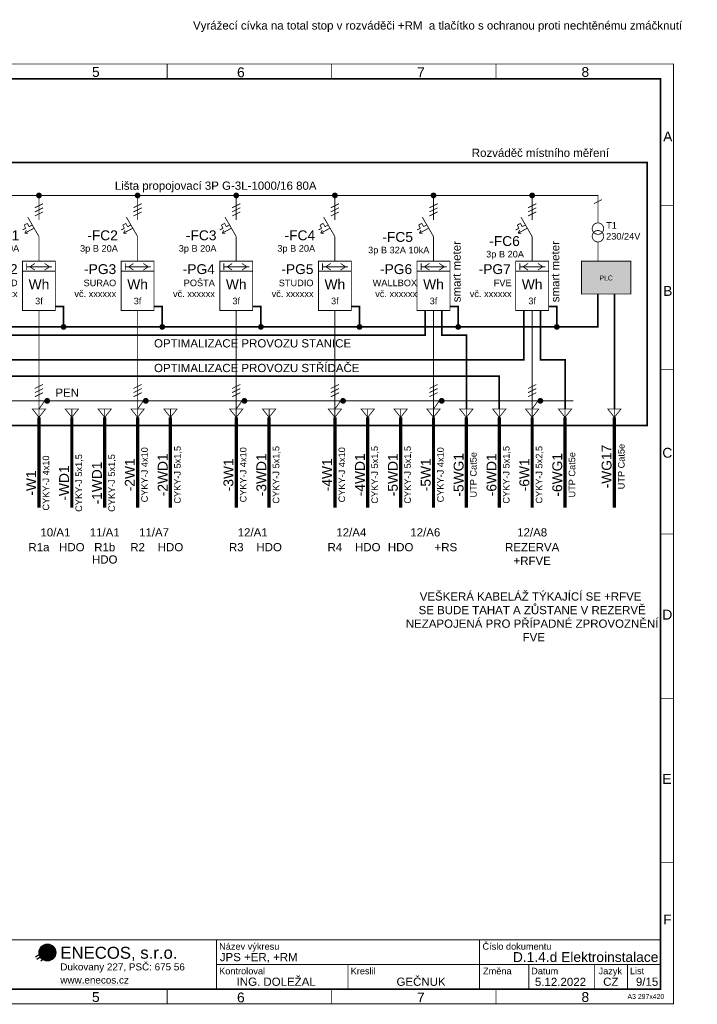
# Model space of a CAD drawing. Extents: x -12025 to 40523, y -31431 to 1348.
# Tile 3 of 3: x 19915 to 40523, y -28613 to 1348. Entities that reach past the tile are written whole.
import ezdxf
from ezdxf.enums import TextEntityAlignment as Align

# ---------------------------------------------------------------- set-up
doc = ezdxf.new("R2010")
doc.units = 0
doc.header["$MEASUREMENT"] = 0
doc.linetypes.add('LINE', pattern=[1.25, 0.5, -0.75])
doc.linetypes.add('PE', pattern=[4.625, 3, -0.75, 0.125, -0.75])
for name, color, linetype in [('0 (Pozadí)', 254, 'Continuous'), ('Ramecek', 7, 'Continuous'), ('Zakladni', 7, 'Continuous')]:
    doc.layers.add(name, color=color, linetype=linetype)
doc.styles.add('Arial', font='txt')
doc.styles.add('Arial_B', font='txt')
doc.styles.add('Arial_I', font='txt')

# ---------------------------------------------------------------- blocks, each defined once
blk = doc.blocks.new('(1)')
at = {"color": 7, "linetype": 'Continuous'}
for p, q in [((0, -413), (267, -235)), ((38, -490), (394, -235)), ((153, -541), (420, -324))]:
    blk.add_line(p, q, dxfattribs=at)
at = {"color": 2, "linetype": 'Continuous', "const_width": 254}
for points in [[(356, -159, 0.414214), (229, -286)], [(229, -286, 0.414214), (356, -413)], [(483, -286, 0.414214), (356, -159)], [(356, -413, 0.414214), (483, -286)]]:
    blk.add_lwpolyline(points, format="xyb", dxfattribs=at)
at = {"color": 7, "linetype": 'Continuous'}
blk.add_circle((356, -286), 254, dxfattribs=at)
blk.add_solid([(750, -1262), (2803, -1262), (750, -1287), (2803, -1287)], dxfattribs=at)
at = {"color": 7, "linetype": 'Continuous', "style": 'Arial'}
for s, height, p in [('ENECOS, s.r.o.', 364.3, (750, -476)), ('Dukovany 227, PSČ: 675 56', 214.8, (750, -831)), ('www.enecos.cz', 214.8, (750, -1231))]:
    blk.add_text(s, height=height, dxfattribs=at).set_placement(p)
blk = doc.blocks.new('elektroměr odběru i dodávka (1)')
at = {"color": 7, "linetype": 'Continuous', "const_width": 25}
for points in [[(-500, 750), (500, 750), (500, 445), (-500, 445)], [(-500, 445), (500, 445), (500, -750), (-500, -750)]]:
    blk.add_lwpolyline(points, close=True, dxfattribs=at)
for points in [[(-375, 680), (-375, 480)], [(-125, 680), (-275, 580)], [(175, 680), (325, 580)], [(-375, 580), (400, 580)], [(-275, 580), (-125, 480)], [(325, 580), (175, 480)]]:
    blk.add_lwpolyline(points, dxfattribs=at)
at = {"color": 7, "linetype": 'Continuous', "style": 'Arial'}
for s, height, p in [('-PG2', 300, (-650, 358)), ('ÚŘAD', 200, (-650, -11)), ('vč. xxxxxx', 200, (-650, -343))]:
    blk.add_text(s, height=height, dxfattribs=at).set_placement(p, align=Align.RIGHT)
for s, height, p in [('Wh', 300, (0, -103)), ('3f', 200, (0, -561))]:
    blk.add_text(s, height=height, dxfattribs=at).set_placement(p, align=Align.CENTER)
blk = doc.blocks.new('elektroměr odběru i dodávka (2)')
at = {"color": 7, "linetype": 'Continuous', "const_width": 25}
for points in [[(-500, 750), (500, 750), (500, 445), (-500, 445)], [(-500, 445), (500, 445), (500, -750), (-500, -750)]]:
    blk.add_lwpolyline(points, close=True, dxfattribs=at)
for points in [[(-375, 680), (-375, 480)], [(-125, 680), (-275, 580)], [(175, 680), (325, 580)], [(-375, 580), (400, 580)], [(-275, 580), (-125, 480)], [(325, 580), (175, 480)]]:
    blk.add_lwpolyline(points, dxfattribs=at)
at = {"color": 7, "linetype": 'Continuous', "style": 'Arial'}
for s, height, p in [('-PG4', 300, (-650, 358)), ('POŠTA', 200, (-650, -11)), ('vč. xxxxxx', 200, (-650, -343))]:
    blk.add_text(s, height=height, dxfattribs=at).set_placement(p, align=Align.RIGHT)
for s, height, p in [('Wh', 300, (0, -103)), ('3f', 200, (0, -561))]:
    blk.add_text(s, height=height, dxfattribs=at).set_placement(p, align=Align.CENTER)
blk = doc.blocks.new('elektroměr odběru i dodávka (3)')
at = {"color": 7, "linetype": 'Continuous', "const_width": 25}
for points in [[(-500, 750), (500, 750), (500, 445), (-500, 445)], [(-500, 445), (500, 445), (500, -750), (-500, -750)]]:
    blk.add_lwpolyline(points, close=True, dxfattribs=at)
for points in [[(-375, 680), (-375, 480)], [(-125, 680), (-275, 580)], [(175, 680), (325, 580)], [(-375, 580), (400, 580)], [(-275, 580), (-125, 480)], [(325, 580), (175, 480)]]:
    blk.add_lwpolyline(points, dxfattribs=at)
at = {"color": 7, "linetype": 'Continuous', "style": 'Arial'}
for s, height, p in [('-PG3', 300, (-650, 358)), ('SURAO', 200, (-650, -11)), ('vč. xxxxxx', 200, (-650, -343))]:
    blk.add_text(s, height=height, dxfattribs=at).set_placement(p, align=Align.RIGHT)
for s, height, p in [('Wh', 300, (0, -103)), ('3f', 200, (0, -561))]:
    blk.add_text(s, height=height, dxfattribs=at).set_placement(p, align=Align.CENTER)
blk = doc.blocks.new('elektroměr odběru i dodávka (4)')
at = {"color": 7, "linetype": 'Continuous', "const_width": 25}
for points in [[(-500, 750), (500, 750), (500, 445), (-500, 445)], [(-500, 445), (500, 445), (500, -750), (-500, -750)]]:
    blk.add_lwpolyline(points, close=True, dxfattribs=at)
for points in [[(-375, 680), (-375, 480)], [(-125, 680), (-275, 580)], [(175, 680), (325, 580)], [(-375, 580), (400, 580)], [(-275, 580), (-125, 480)], [(325, 580), (175, 480)]]:
    blk.add_lwpolyline(points, dxfattribs=at)
at = {"color": 7, "linetype": 'Continuous', "style": 'Arial'}
for s, height, p in [('-PG6', 300, (-650, 358)), ('WALLBOX', 200, (-500, -11)), ('vč. xxxxxx', 200, (-500, -343))]:
    blk.add_text(s, height=height, dxfattribs=at).set_placement(p, align=Align.RIGHT)
for s, height, p in [('Wh', 300, (0, -103)), ('3f', 200, (0, -561))]:
    blk.add_text(s, height=height, dxfattribs=at).set_placement(p, align=Align.CENTER)
blk = doc.blocks.new('(3)')
at = {"color": 7, "linetype": 'Continuous', "const_width": 25}
for points in [[(0, -250), (-342, 342)], [(0, 250), (0, 500)], [(-402, 0), (-500, -50)], [(-451, 100), (-353, 150)], [(-402, 0), (-451, 100)], [(-155, 0), (-430, -150)], [(-303, 50), (-353, 150)], [(-303, 50), (-205, 100)], [(-430, -150), (-380, -50)], [(-430, -150), (-330, -150)], [(0, -250), (0, -500)]]:
    blk.add_lwpolyline(points, dxfattribs=at)
at = {"color": 7, "linetype": 'Continuous', "style": 'Arial'}
for s, height, p in [('-FC1', 300, (-600, -363)), ('3p B 40A', 200, (-600, -711))]:
    blk.add_text(s, height=height, dxfattribs=at).set_placement(p, align=Align.RIGHT)
blk = doc.blocks.new('(4)')
at = {"color": 7, "linetype": 'Continuous', "const_width": 25}
for points in [[(0, -250), (-342, 342)], [(0, 250), (0, 500)], [(-402, 0), (-500, -50)], [(-451, 100), (-353, 150)], [(-402, 0), (-451, 100)], [(-155, 0), (-430, -150)], [(-303, 50), (-353, 150)], [(-303, 50), (-205, 100)], [(-430, -150), (-380, -50)], [(-430, -150), (-330, -150)], [(0, -250), (0, -500)]]:
    blk.add_lwpolyline(points, dxfattribs=at)
at = {"color": 7, "linetype": 'Continuous', "style": 'Arial'}
for s, height, p in [('-FC3', 300, (-600, -363)), ('3p B 20A', 200, (-600, -711))]:
    blk.add_text(s, height=height, dxfattribs=at).set_placement(p, align=Align.RIGHT)
blk = doc.blocks.new('(5)')
at = {"color": 7, "linetype": 'Continuous', "const_width": 25}
for points in [[(0, -250), (-342, 342)], [(0, 250), (0, 500)], [(-402, 0), (-500, -50)], [(-451, 100), (-353, 150)], [(-402, 0), (-451, 100)], [(-155, 0), (-430, -150)], [(-303, 50), (-353, 150)], [(-303, 50), (-205, 100)], [(-430, -150), (-380, -50)], [(-430, -150), (-330, -150)], [(0, -250), (0, -500)]]:
    blk.add_lwpolyline(points, dxfattribs=at)
at = {"color": 7, "linetype": 'Continuous', "style": 'Arial'}
for s, height, p in [('-FC2', 300, (-600, -363)), ('3p B 20A', 200, (-600, -711))]:
    blk.add_text(s, height=height, dxfattribs=at).set_placement(p, align=Align.RIGHT)
blk = doc.blocks.new('Spoj')
at = {"color": 7, "linetype": 'Continuous'}
for points, const_width in [([(0, 75, 0.4142136), (-75, 0)], 25), ([(-75, 0, 0.4142136), (0, -75)], 25), ([(0, 37.5, 0.4142136), (-37.5, 0)], 75), ([(-37.5, 0, 0.4142136), (0, -37.5)], 75), ([(37.5, 0, 0.4142136), (0, 37.5)], 75), ([(0, -37.5, 0.4142136), (37.5, 0)], 75), ([(75, 0, 0.4142136), (0, 75)], 25), ([(0, -75, 0.4142136), (75, 0)], 25)]:
    blk.add_lwpolyline(points, format="xyb", dxfattribs=dict(at, const_width=const_width))
blk = doc.blocks.new('dveře rozvaděče (1)')
at = {"color": 7, "linetype": 'PE', "ltscale": 100, "const_width": 50}
blk.add_lwpolyline([(0, 0), (29625, 0), (29625, -8000), (0, -8000)], close=True, dxfattribs=at)
at = {"color": 7, "linetype": 'Continuous', "style": 'Arial'}
blk.add_text('+RM', height=300, dxfattribs=at).set_placement((90, 168))
blk = doc.blocks.new('Kabelové zakončení (1)')
at = {"color": 7, "linetype": 'Continuous', "const_width": 25}
blk.add_lwpolyline([(-200, 0), (200, 0), (0, -250), (-200, 0)], dxfattribs=at)
at = {"layer": '0 (Pozadí)', "linetype": 'Continuous', "const_width": 25}
blk.add_lwpolyline([(0, 0), (0, -250)], dxfattribs=at)
blk = doc.blocks.new('(6)')
at = {"color": 1, "linetype": 'Continuous', "style": 'Arial'}
blk.add_text('12/A1', height=250, dxfattribs=at).set_placement((0, -127), align=Align.CENTER)
blk = doc.blocks.new('(7)')
at = {"color": 1, "linetype": 'Continuous', "style": 'Arial'}
blk.add_text('11/A7', height=250, dxfattribs=at).set_placement((0, -127), align=Align.CENTER)
blk = doc.blocks.new('(8)')
at = {"color": 7, "linetype": 'Continuous', "const_width": 25}
for points in [[(0, -125), (250, 0)], [(0, -250), (250, -125)], [(0, -375), (250, -250)]]:
    blk.add_lwpolyline(points, dxfattribs=at)
blk = doc.blocks.new('(9)')
at = {"color": 7, "linetype": 'Continuous', "const_width": 25}
for points in [[(0, -250), (-342, 342)], [(0, 250), (0, 500)], [(-402, 0), (-500, -50)], [(-451, 100), (-353, 150)], [(-402, 0), (-451, 100)], [(-155, 0), (-430, -150)], [(-303, 50), (-353, 150)], [(-303, 50), (-205, 100)], [(-430, -150), (-380, -50)], [(-430, -150), (-330, -150)], [(0, -250), (0, -500)]]:
    blk.add_lwpolyline(points, dxfattribs=at)
at = {"color": 7, "linetype": 'Continuous', "style": 'Arial'}
for s, height, p in [('-FC5', 300, (-625, -413)), ('3p B 32A 10kA', 200, (-125, -761))]:
    blk.add_text(s, height=height, dxfattribs=at).set_placement(p, align=Align.RIGHT)
blk = doc.blocks.new('(10)')
at = {"color": 7, "linetype": 'Continuous', "const_width": 25}
for points in [[(0, -250), (-342, 342)], [(0, 250), (0, 500)], [(-402, 0), (-500, -50)], [(-451, 100), (-353, 150)], [(-402, 0), (-451, 100)], [(-155, 0), (-430, -150)], [(-303, 50), (-353, 150)], [(-303, 50), (-205, 100)], [(-430, -150), (-380, -50)], [(-430, -150), (-330, -150)], [(0, -250), (0, -500)]]:
    blk.add_lwpolyline(points, dxfattribs=at)
at = {"color": 7, "linetype": 'Continuous', "style": 'Arial'}
for s, height, p in [('-FC4', 300, (-600, -363)), ('3p B 20A', 200, (-600, -711))]:
    blk.add_text(s, height=height, dxfattribs=at).set_placement(p, align=Align.RIGHT)
blk = doc.blocks.new('(11)')
at = {"color": 1, "linetype": 'Continuous', "style": 'Arial'}
blk.add_text('12/A4', height=250, dxfattribs=at).set_placement((0, -127), align=Align.CENTER)
blk = doc.blocks.new('elektroměr odběru i dodávka (5)')
at = {"color": 7, "linetype": 'Continuous', "const_width": 25}
for points in [[(-500, 750), (500, 750), (500, 445), (-500, 445)], [(-500, 445), (500, 445), (500, -750), (-500, -750)]]:
    blk.add_lwpolyline(points, close=True, dxfattribs=at)
for points in [[(-375, 680), (-375, 480)], [(-125, 680), (-275, 580)], [(175, 680), (325, 580)], [(-375, 580), (400, 580)], [(-275, 580), (-125, 480)], [(325, 580), (175, 480)]]:
    blk.add_lwpolyline(points, dxfattribs=at)
at = {"color": 7, "linetype": 'Continuous', "style": 'Arial'}
for s, height, p in [('-PG5', 300, (-650, 358)), ('STUDIO', 200, (-650, -11)), ('vč. xxxxxx', 200, (-650, -343))]:
    blk.add_text(s, height=height, dxfattribs=at).set_placement(p, align=Align.RIGHT)
for s, height, p in [('Wh', 300, (0, -103)), ('3f', 200, (0, -561))]:
    blk.add_text(s, height=height, dxfattribs=at).set_placement(p, align=Align.CENTER)
blk = doc.blocks.new('(12)')
at = {"color": 1, "linetype": 'Continuous', "style": 'Arial'}
blk.add_text('12/A6', height=250, dxfattribs=at).set_placement((0, -127), align=Align.CENTER)
blk = doc.blocks.new('kabel (1)')
at = {"color": 7, "linetype": 'Continuous', "const_width": 100}
blk.add_lwpolyline([(0, 250), (0, -250)], dxfattribs=at)
at = {"color": 7, "linetype": 'Continuous', "style": 'Arial'}
for s, height, p in [('CYKY-J 4x10', 200, (311, 0)), ('-W1', 300, (-87, 0))]:
    blk.add_text(s, height=height, rotation=90, dxfattribs=at).set_placement(p, align=Align.CENTER)
blk = doc.blocks.new('kabel (2)')
at = {"color": 7, "linetype": 'Continuous', "const_width": 100}
blk.add_lwpolyline([(0, 250), (0, -250)], dxfattribs=at)
at = {"color": 7, "linetype": 'Continuous', "style": 'Arial'}
for s, height, p in [('CYKY-J 4x10', 200, (311, 0)), ('-2W1', 300, (-87, 0))]:
    blk.add_text(s, height=height, rotation=90, dxfattribs=at).set_placement(p, align=Align.CENTER)
blk = doc.blocks.new('kabel (3)')
at = {"color": 7, "linetype": 'Continuous', "const_width": 100}
blk.add_lwpolyline([(0, 250), (0, -250)], dxfattribs=at)
at = {"color": 7, "linetype": 'Continuous', "style": 'Arial'}
for s, height, p in [('CYKY-J 4x10', 200, (311, 0)), ('-3W1', 300, (-87, 0))]:
    blk.add_text(s, height=height, rotation=90, dxfattribs=at).set_placement(p, align=Align.CENTER)
blk = doc.blocks.new('kabel (4)')
at = {"color": 7, "linetype": 'Continuous', "const_width": 100}
blk.add_lwpolyline([(0, 250), (0, -250)], dxfattribs=at)
at = {"color": 7, "linetype": 'Continuous', "style": 'Arial'}
for s, height, p in [('CYKY-J 4x10', 200, (311, 0)), ('-4W1', 300, (-87, 0))]:
    blk.add_text(s, height=height, rotation=90, dxfattribs=at).set_placement(p, align=Align.CENTER)
blk = doc.blocks.new('kabel (5)')
at = {"color": 7, "linetype": 'Continuous', "const_width": 100}
blk.add_lwpolyline([(0, 250), (0, -250)], dxfattribs=at)
at = {"color": 7, "linetype": 'Continuous', "style": 'Arial'}
for s, height, p in [('CYKY-J 4x10', 200, (311, 0)), ('-5W1', 300, (-87, 0))]:
    blk.add_text(s, height=height, rotation=90, dxfattribs=at).set_placement(p, align=Align.CENTER)
blk = doc.blocks.new('(13)')
at = {"color": 7, "linetype": 'Continuous', "const_width": 25}
for points in [[(0, -250), (-342, 342)], [(0, 250), (0, 500)], [(-402, 0), (-500, -50)], [(-451, 100), (-353, 150)], [(-402, 0), (-451, 100)], [(-155, 0), (-430, -150)], [(-303, 50), (-353, 150)], [(-303, 50), (-205, 100)], [(-430, -150), (-380, -50)], [(-430, -150), (-330, -150)], [(0, -250), (0, -500)]]:
    blk.add_lwpolyline(points, dxfattribs=at)
at = {"color": 7, "linetype": 'Continuous', "style": 'Arial'}
for s, height, p in [('-FC6', 300, (-375, -538)), ('3p B 20A', 200, (-250, -886))]:
    blk.add_text(s, height=height, dxfattribs=at).set_placement(p, align=Align.RIGHT)
blk = doc.blocks.new('kabel (6)')
at = {"color": 7, "linetype": 'Continuous', "const_width": 100}
blk.add_lwpolyline([(0, 250), (0, -250)], dxfattribs=at)
at = {"color": 7, "linetype": 'Continuous', "style": 'Arial'}
for s, height, p in [('CYKY-J 5x2,5', 200, (311, 0)), ('-6W1', 300, (-87, 0))]:
    blk.add_text(s, height=height, rotation=90, dxfattribs=at).set_placement(p, align=Align.CENTER)
blk = doc.blocks.new('elektroměr odběru i dodávka (6)')
at = {"color": 7, "linetype": 'Continuous', "const_width": 25}
for points in [[(-500, 750), (500, 750), (500, 445), (-500, 445)], [(-500, 445), (500, 445), (500, -750), (-500, -750)]]:
    blk.add_lwpolyline(points, close=True, dxfattribs=at)
for points in [[(-375, 680), (-375, 480)], [(-125, 680), (-275, 580)], [(175, 680), (325, 580)], [(-375, 580), (400, 580)], [(-275, 580), (-125, 480)], [(325, 580), (175, 480)]]:
    blk.add_lwpolyline(points, dxfattribs=at)
at = {"color": 7, "linetype": 'Continuous', "style": 'Arial'}
for s, height, p in [('-PG7', 300, (-650, 358)), ('FVE', 200, (-625, -11)), ('vč. xxxxxx', 200, (-625, -343))]:
    blk.add_text(s, height=height, dxfattribs=at).set_placement(p, align=Align.RIGHT)
for s, height, p in [('Wh', 300, (0, -103)), ('3f', 200, (0, -561))]:
    blk.add_text(s, height=height, dxfattribs=at).set_placement(p, align=Align.CENTER)
blk = doc.blocks.new('kabel (7)')
at = {"color": 7, "linetype": 'Continuous', "const_width": 100}
blk.add_lwpolyline([(0, 250), (0, -250)], dxfattribs=at)
at = {"color": 7, "linetype": 'Continuous', "style": 'Arial'}
for s, height, p in [('CYKY-J 5x1,5', 200, (311, 0)), ('-WD1', 300, (-87, 0))]:
    blk.add_text(s, height=height, rotation=90, dxfattribs=at).set_placement(p, align=Align.CENTER)
blk = doc.blocks.new('kabel (8)')
at = {"color": 7, "linetype": 'Continuous', "const_width": 100}
blk.add_lwpolyline([(0, 250), (0, -250)], dxfattribs=at)
at = {"color": 7, "linetype": 'Continuous', "style": 'Arial'}
for s, height, p in [('CYKY-J 5x1,5', 200, (311, 0)), ('-2WD1', 300, (-87, 0))]:
    blk.add_text(s, height=height, rotation=90, dxfattribs=at).set_placement(p, align=Align.CENTER)
blk = doc.blocks.new('kabel (9)')
at = {"color": 7, "linetype": 'Continuous', "const_width": 100}
blk.add_lwpolyline([(0, 250), (0, -250)], dxfattribs=at)
at = {"color": 7, "linetype": 'Continuous', "style": 'Arial'}
for s, height, p in [('CYKY-J 5x1,5', 200, (311, 0)), ('-3WD1', 300, (-87, 0))]:
    blk.add_text(s, height=height, rotation=90, dxfattribs=at).set_placement(p, align=Align.CENTER)
blk = doc.blocks.new('kabel (10)')
at = {"color": 7, "linetype": 'Continuous', "const_width": 100}
blk.add_lwpolyline([(0, 250), (0, -250)], dxfattribs=at)
at = {"color": 7, "linetype": 'Continuous', "style": 'Arial'}
for s, height, p in [('CYKY-J 5x1,5', 200, (311, 0)), ('-4WD1', 300, (-87, 0))]:
    blk.add_text(s, height=height, rotation=90, dxfattribs=at).set_placement(p, align=Align.CENTER)
blk = doc.blocks.new('(18)')
at = {"color": 1, "linetype": 'Continuous', "style": 'Arial'}
blk.add_text('10/A1', height=250, dxfattribs=at).set_placement((0, -127), align=Align.CENTER)
blk = doc.blocks.new('kabel (12)')
at = {"color": 7, "linetype": 'Continuous', "const_width": 100}
blk.add_lwpolyline([(0, 250), (0, -250)], dxfattribs=at)
at = {"color": 7, "linetype": 'Continuous', "style": 'Arial'}
for s, height, p in [('CYKY-J 5x1,5', 200, (311, 0)), ('-1WD1', 300, (-87, 0))]:
    blk.add_text(s, height=height, rotation=90, dxfattribs=at).set_placement(p, align=Align.CENTER)
blk = doc.blocks.new('(19)')
at = {"color": 1, "linetype": 'Continuous', "style": 'Arial'}
blk.add_text('11/A1', height=250, dxfattribs=at).set_placement((0, -127), align=Align.CENTER)
blk = doc.blocks.new('kabel (14)')
at = {"color": 7, "linetype": 'Continuous', "const_width": 100}
blk.add_lwpolyline([(0, 250), (0, -250)], dxfattribs=at)
at = {"color": 7, "linetype": 'Continuous', "style": 'Arial'}
for s, height, p in [('CYKY-J 5x1,5', 200, (311, 0)), ('-5WD1', 300, (-87, 0))]:
    blk.add_text(s, height=height, rotation=90, dxfattribs=at).set_placement(p, align=Align.CENTER)
blk = doc.blocks.new('kabel (15)')
at = {"color": 7, "linetype": 'Continuous', "const_width": 100}
blk.add_lwpolyline([(0, 250), (0, -250)], dxfattribs=at)
at = {"color": 7, "linetype": 'Continuous', "style": 'Arial'}
for s, height, p in [('CYKY-J 5x1,5', 200, (311, 0)), ('-6WD1', 300, (-87, 0))]:
    blk.add_text(s, height=height, rotation=90, dxfattribs=at).set_placement(p, align=Align.CENTER)
blk = doc.blocks.new('(20)')
at = {"color": 7, "linetype": 'Continuous', "const_width": 25}
for points in [[(200, 0), (200, -200)], [(200, -200), (0, -200)]]:
    blk.add_lwpolyline(points, dxfattribs=at)
at = {"color": 7, "linetype": 'Continuous', "style": 'Arial_B'}
blk.add_text('JPS +ER, +RM', height=250, dxfattribs=at).set_placement((-13200, 650))
blk.add_text('9', height=250, dxfattribs=at).set_placement((-350, -100), align=Align.RIGHT)
blk = doc.blocks.new('kabel (16)')
at = {"color": 7, "linetype": 'Continuous', "const_width": 100}
blk.add_lwpolyline([(0, 250), (0, -250)], dxfattribs=at)
at = {"color": 7, "linetype": 'Continuous', "style": 'Arial'}
for s, height, p in [('UTP Cat5e', 200, (311, 0)), ('-5WG1', 300, (-87, 0))]:
    blk.add_text(s, height=height, rotation=90, dxfattribs=at).set_placement(p, align=Align.CENTER)
blk = doc.blocks.new('kabel (17)')
at = {"color": 7, "linetype": 'Continuous', "const_width": 100}
blk.add_lwpolyline([(0, 250), (0, -250)], dxfattribs=at)
at = {"color": 7, "linetype": 'Continuous', "style": 'Arial'}
for s, height, p in [('UTP Cat5e', 200, (311, 0)), ('-6WG1', 300, (-87, 0))]:
    blk.add_text(s, height=height, rotation=90, dxfattribs=at).set_placement(p, align=Align.CENTER)
blk = doc.blocks.new('(29)')
at = {"color": 1, "linetype": 'Continuous', "style": 'Arial'}
blk.add_text('12/A8', height=250, dxfattribs=at).set_placement((0, -127), align=Align.CENTER)
blk = doc.blocks.new('Modul v rozvaděči')
at = {"color": 7, "linetype": 'Continuous', "const_width": 25}
blk.add_lwpolyline([(0, 0), (1500, 0), (1500, -1000), (0, -1000)], close=True, dxfattribs=at)
at = {"layer": '0 (Pozadí)', "linetype": 'Continuous'}
blk.add_solid([(0, 0), (1500, 0), (0, -1000), (1500, -1000)], dxfattribs=at)
at = {"color": 7, "linetype": 'Continuous', "style": 'Arial'}
blk.add_text('PLC', height=150, dxfattribs=at).set_placement((750, -586), align=Align.CENTER)
blk = doc.blocks.new('Spoj (1)')
at = {"color": 6, "linetype": 'Continuous'}
for points, const_width in [([(0, 75, 0.4142136), (-75, 0)], 25), ([(-75, 0, 0.4142136), (0, -75)], 25), ([(0, 37.5, 0.4142136), (-37.5, 0)], 75), ([(-37.5, 0, 0.4142136), (0, -37.5)], 75), ([(37.5, 0, 0.4142136), (0, 37.5)], 75), ([(0, -37.5, 0.4142136), (37.5, 0)], 75), ([(75, 0, 0.4142136), (0, 75)], 25), ([(0, -75, 0.4142136), (75, 0)], 25)]:
    blk.add_lwpolyline(points, format="xyb", dxfattribs=dict(at, const_width=const_width))
blk = doc.blocks.new('Transformátor')
at = {"color": 7, "linetype": 'Continuous', "const_width": 25}
for points in [[(0, 665, 0.414214), (-174, 491)], [(174, 491, 0.414214), (0, 665)], [(-174, 491, 0.414214), (0, 317)], [(0, 433, 0.414214), (-174, 259)], [(174, 259, 0.414214), (0, 433)], [(0, 317, 0.414214), (174, 491)], [(-174, 259, 0.414214), (0, 85)], [(0, 85, 0.414214), (174, 259)]]:
    blk.add_lwpolyline(points, format="xyb", dxfattribs=at)
for points in [[(0, 665), (0, 750)], [(0, 85), (0, 0)]]:
    blk.add_lwpolyline(points, dxfattribs=at)
at = {"color": 7, "linetype": 'Continuous', "style": 'Arial'}
for s, p in [('T1', (250, 489)), ('230/24V', (250, 157))]:
    blk.add_text(s, height=200, dxfattribs=at).set_placement(p)
blk = doc.blocks.new('(30)')
at = {"color": 7, "linetype": 'Continuous', "const_width": 25}
blk.add_lwpolyline([(0, -125), (250, 0)], dxfattribs=at)
blk = doc.blocks.new('kabel (18)')
at = {"color": 7, "linetype": 'Continuous', "const_width": 100}
blk.add_lwpolyline([(0, 250), (0, -250)], dxfattribs=at)
at = {"color": 7, "linetype": 'Continuous', "style": 'Arial'}
for s, height, p in [('-WG17', 300, (-87, 0)), ('UTP Cat5e', 200, (311, 0))]:
    blk.add_text(s, height=height, rotation=90, dxfattribs=at).set_placement(p, align=Align.CENTER)

msp = doc.modelspace()

# ---------------------------------------------------------------- linework, layer by layer
at = {"layer": 'Ramecek', "color": 7, "linetype": 'Continuous'}
for points, const_width in [([(0, -28600), (39800, -28600), (39800, 0), (0, 0)], 25), ([(400, -28150), (39400, -28150), (39400, -450), (400, -450)], 50), ([(25900, -26650), (18400, -26650), (18400, -28150), (25900, -28150)], 25)]:
    msp.add_lwpolyline(points, close=True, dxfattribs=dict(at, const_width=const_width))
at = {"layer": 'Ramecek', "color": 7, "linetype": 'Continuous', "const_width": 25}
for points in [[(34400, -3), (34400, -448)], [(24400, -460), (24400, -15)], [(29400, -15), (29400, -460)], [(39800, -4300), (39400, -4300)], [(39800, -9300), (39400, -9300)], [(39800, -14300), (39400, -14300)], [(39800, -19300), (39400, -19300)], [(39800, -24300), (39400, -24300)], [(25900, -26650), (39400, -26650)], [(25900, -26650), (25900, -28150)], [(33900, -26650), (33900, -28150)], [(25900, -27400), (39400, -27400)], [(29900, -27400), (29900, -28150)], [(35400, -27400), (35400, -28150)], [(37400, -27400), (37400, -28150)], [(38400, -27400), (38400, -28150)], [(24400, -28594), (24400, -28150)], [(29400, -28150), (29400, -28594)], [(34400, -28150), (34400, -28594)]]:
    msp.add_lwpolyline(points, dxfattribs=at)
at = {"layer": 'Zakladni', "color": 7, "linetype": 'Continuous'}
for points, const_width in [([(20425, -4000), (16000, -4000), (16000, -4250)], 25), ([(20500, -4500), (20500, -4075)], 25), ([(20575, -4000), (23425, -4000)], 25), ([(23500, -4075), (23500, -4500)], 25), ([(23575, -4000), (26425, -4000)], 25), ([(26500, -4075), (26500, -4500)], 25), ([(26575, -4000), (29425, -4000)], 25), ([(29500, -4075), (29500, -4500)], 25), ([(29575, -4000), (32425, -4000)], 25), ([(32500, -4075), (32500, -4500)], 25), ([(32575, -4000), (35425, -4000)], 25), ([(35500, -4075), (35500, -4000), (35500, -4500)], 25), ([(35575, -4000), (37500, -4000), (37500, -4750)], 25), ([(20500, -5500), (20500, -6000)], 25), ([(23500, -5500), (23500, -6000)], 25), ([(26500, -5500), (26500, -6000)], 25), ([(29500, -5500), (29500, -6000)], 25), ([(32500, -5500), (32500, -6000)], 25), ([(35500, -5500), (35500, -6000)], 25), ([(37500, -5500), (37500, -6000)], 25), ([(20500, -7500), (20500, -10500)], 25), ([(23500, -7500), (23500, -10500)], 25), ([(26500, -10500), (26500, -7500)], 25), ([(29500, -10500), (29500, -7500)], 25), ([(32500, -7500), (32500, -10500)], 25), ([(35500, -7500), (35500, -10500)], 25), ([(20500, -10750), (20500, -12500)], 100), ([(21500, -10750), (21500, -12500)], 100), ([(22500, -10750), (22500, -12500)], 100), ([(23500, -10750), (23500, -12250)], 100), ([(24500, -10750), (24500, -12250)], 100), ([(26500, -10750), (26500, -12250)], 100), ([(27500, -10750), (27500, -12250)], 100), ([(29500, -10750), (29500, -12250)], 100), ([(30500, -10750), (30500, -12250)], 100), ([(31500, -10750), (31500, -12250)], 100), ([(32500, -10750), (32500, -12750)], 100), ([(33500, -10750), (33500, -12250)], 100), ([(34500, -10750), (34500, -12250)], 100), ([(35500, -10750), (35500, -12250)], 100), ([(36500, -10750), (36500, -12250)], 100), ([(38000, -10750), (38000, -12000)], 100), ([(38000, -12500), (38000, -13500)], 100), ([(23500, -12750), (23500, -13500)], 100), ([(24500, -12750), (24500, -13500)], 100), ([(26500, -12750), (26500, -13500)], 100), ([(27500, -12750), (27500, -13500)], 100), ([(29500, -12750), (29500, -13500)], 100), ([(30500, -12750), (30500, -13500)], 100), ([(31500, -12750), (31500, -13500)], 100), ([(32500, -12750), (32500, -13500)], 100), ([(33500, -12750), (33500, -13500)], 100), ([(34500, -12750), (34500, -13500)], 100), ([(35500, -12750), (35500, -13500)], 100), ([(36500, -12750), (36500, -13500)], 100), ([(20500, -13000), (20500, -13500)], 100), ([(21500, -13000), (21500, -13500)], 100), ([(22500, -13000), (22500, -13500)], 100)]:
    msp.add_lwpolyline(points, dxfattribs=dict(at, const_width=const_width))
at = {"layer": 'Zakladni', "color": 6, "linetype": 'LINE', "ltscale": 100, "const_width": 50}
for points in [[(21175, -8000), (18500, -8000), (18500, -5500), (16500, -5500)], [(37500, -7000), (37500, -8000), (36325, -8000)], [(38000, -10500), (38000, -7000)], [(12000, -7250), (12000, -9500), (34500, -9500), (34500, -10500)], [(16250, -9000), (35250, -9000), (35250, -7500)], [(16250, -8250), (32250, -8250), (32250, -7500)], [(21175, -8000), (21250, -8000), (21250, -7375), (21000, -7375)], [(24250, -7925), (24250, -7375), (24000, -7375)], [(27000, -7375), (27250, -7375), (27250, -7925)], [(30250, -7925), (30250, -7375), (30000, -7375)], [(32750, -7500), (32750, -8250), (33500, -8250), (33500, -10500)], [(33250, -7925), (33250, -7375), (33000, -7375)], [(36500, -10500), (36500, -9000), (35750, -9000), (35750, -7500)], [(36250, -7925), (36250, -7375), (36000, -7375)], [(24175, -8000), (21325, -8000)], [(27175, -8000), (24325, -8000)], [(30175, -8000), (27325, -8000)], [(33175, -8000), (30325, -8000)], [(36175, -8000), (33325, -8000)]]:
    msp.add_lwpolyline(points, dxfattribs=at)
at = {"layer": 'Zakladni', "color": 7, "linetype": 'PE', "ltscale": 100, "const_width": 25}
for points in [[(20675, -10250), (18075, -10250)], [(20675, -10250), (20500, -10500), (20500, -10500)], [(20825, -10250), (23675, -10250)], [(23675, -10250), (23500, -10500), (23500, -10500)], [(23825, -10250), (26675, -10250)], [(26675, -10250), (26500, -10500), (26500, -10500)], [(26825, -10250), (29675, -10250)], [(29675, -10250), (29500, -10500), (29500, -10500)], [(29825, -10250), (32675, -10250)], [(32675, -10250), (32500, -10500), (32500, -10500)], [(32825, -10250), (35675, -10250)], [(35675, -10250), (35500, -10500), (35500, -10500)], [(35825, -10250), (36750, -10250)]]:
    msp.add_lwpolyline(points, dxfattribs=at)

# ---------------------------------------------------------------- block references
at = {"layer": 'Ramecek', "color": 7, "linetype": 'Continuous'}
msp.add_blockref('(1)', (20400, -26750), dxfattribs=at)
at = {"layer": 'Zakladni', "color": 7, "linetype": 'Continuous'}
for name, p in [('dveře rozvaděče (1)', (9375, -3000)), ('Spoj', (20500, -4000)), ('Spoj', (23500, -4000)), ('Spoj', (26500, -4000)), ('Spoj', (29500, -4000)), ('Spoj', (32500, -4000)), ('Spoj', (35500, -4000)), ('(30)', (37375, -4125)), ('(3)', (20500, -5000)), ('(8)', (20375, -4250)), ('(5)', (23500, -5000)), ('(8)', (23375, -4250)), ('(4)', (26500, -5000)), ('(8)', (26375, -4250)), ('(10)', (29500, -5000)), ('(8)', (29375, -4250)), ('(9)', (32500, -5000)), ('(8)', (32375, -4250)), ('(13)', (35500, -5000)), ('(8)', (35375, -4250)), ('Transformátor', (37500, -5500)), ('elektroměr odběru i dodávka (1)', (20500, -6750)), ('elektroměr odběru i dodávka (3)', (23500, -6750)), ('elektroměr odběru i dodávka (2)', (26500, -6750)), ('elektroměr odběru i dodávka (5)', (29500, -6750)), ('elektroměr odběru i dodávka (4)', (32500, -6750)), ('elektroměr odběru i dodávka (6)', (35500, -6750)), ('Modul v rozvaděči', (37000, -6000)), ('(8)', (20375, -9750)), ('(8)', (23375, -9750)), ('(8)', (26375, -9750)), ('(8)', (29375, -9750)), ('(8)', (32375, -9750)), ('(8)', (35375, -9750)), ('Spoj', (20750, -10250)), ('Spoj', (23750, -10250)), ('Spoj', (26750, -10250)), ('Spoj', (29750, -10250)), ('Spoj', (32750, -10250)), ('Spoj', (35750, -10250)), ('Kabelové zakončení (1)', (20500, -10500)), ('Kabelové zakončení (1)', (21500, -10500)), ('Kabelové zakončení (1)', (22500, -10500)), ('Kabelové zakončení (1)', (23500, -10500)), ('Kabelové zakončení (1)', (24500, -10500)), ('Kabelové zakončení (1)', (26500, -10500)), ('Kabelové zakončení (1)', (27500, -10500)), ('Kabelové zakončení (1)', (29500, -10500)), ('Kabelové zakončení (1)', (30500, -10500)), ('Kabelové zakončení (1)', (31500, -10500)), ('Kabelové zakončení (1)', (32500, -10500)), ('Kabelové zakončení (1)', (33500, -10500)), ('Kabelové zakončení (1)', (34500, -10500)), ('Kabelové zakončení (1)', (35500, -10500)), ('Kabelové zakončení (1)', (36500, -10500)), ('Kabelové zakončení (1)', (38000, -10500)), ('kabel (18)', (38000, -12250)), ('kabel (7)', (21500, -12750)), ('kabel (12)', (22500, -12750)), ('kabel (2)', (23500, -12500)), ('kabel (8)', (24500, -12500)), ('kabel (3)', (26500, -12500)), ('kabel (9)', (27500, -12500)), ('kabel (4)', (29500, -12500)), ('kabel (10)', (30500, -12500)), ('kabel (14)', (31500, -12500)), ('kabel (5)', (32500, -12500)), ('kabel (16)', (33500, -12500)), ('kabel (15)', (34500, -12500)), ('kabel (6)', (35500, -12500)), ('kabel (17)', (36500, -12500)), ('kabel (1)', (20500, -12750)), ('(20)', (39200, -27950))]:
    msp.add_blockref(name, p, dxfattribs=at)
at = {"layer": 'Zakladni', "color": 6, "linetype": 'Continuous'}
for p in [(21250, -8000), (24250, -8000), (27250, -8000), (30250, -8000), (33250, -8000), (36250, -8000)]:
    msp.add_blockref('Spoj (1)', p, dxfattribs=at)
at = {"layer": 'Zakladni', "color": 1, "linetype": 'Continuous'}
for name, p in [('(18)', (21000, -14250)), ('(19)', (22500, -14250)), ('(7)', (24000, -14250)), ('(6)', (27000, -14250)), ('(11)', (30000, -14250)), ('(12)', (32250, -14250)), ('(29)', (35500, -14250))]:
    msp.add_blockref(name, p, dxfattribs=at)

# ---------------------------------------------------------------- texts
at = {"layer": 'Ramecek', "color": 7, "linetype": 'Continuous'}
for s, height, style, p in [('5', 300, 'Arial', (22113, -392)), ('6', 300, 'Arial', (26525, -404)), ('7', 300, 'Arial', (32000, -404)), ('8', 300, 'Arial', (37000, -392)), ('A', 300, 'Arial', (39485, -2355)), ('B', 300, 'Arial', (39485, -7055)), ('C', 300, 'Arial', (39460, -11980)), ('D', 300, 'Arial', (39460, -16905)), ('E', 300, 'Arial', (39460, -21905)), ('F', 300, 'Arial', (39485, -26180)), ('Název výkresu', 200, 'Arial', (25980, -26950)), ('Číslo dokumentu', 200, 'Arial', (33990, -26950)), ('Kontroloval', 200, 'Arial', (25980, -27700)), ('Kreslil', 200, 'Arial', (29980, -27700)), ('Změna', 200, 'Arial', (34005, -27700)), ('Datum', 200, 'Arial', (35470, -27700)), ('Jazyk', 200, 'Arial', (37520, -27700)), ('List', 200, 'Arial', (38473, -27697)), ('5.12.2022', 250, 'Arial_B', (35585, -28055)), ('/15', 250, 'Arial_B', (38850, -28050)), ('5', 300, 'Arial', (22113, -28542)), ('6', 300, 'Arial', (26525, -28554)), ('7', 300, 'Arial', (32000, -28554)), ('8', 300, 'Arial', (37000, -28542)), ('A3 297x420', 150, 'Arial_I', (38400, -28450))]:
    msp.add_text(s, height=height, dxfattribs=dict(at, style=style)).set_placement(p)
at = {"layer": 'Ramecek', "color": 7, "linetype": 'Continuous', "style": 'Arial_B'}
for s, height, p in [('D.1.4.d Elektroinstalace', 300, (39340, -27324)), ('ING. DOLEŽAL', 250, (28918, -28050)), ('GEČNUK', 250, (32868, -28050)), ('CZ', 250, (38125, -28050))]:
    msp.add_text(s, height=height, dxfattribs=at).set_placement(p, align=Align.RIGHT)
at = {"layer": 'Zakladni', "color": 1, "linetype": 'Continuous', "style": 'Arial'}
msp.add_text('Vyrážecí cívka na total stop v rozváděči +RM  a tlačítko s ochranou proti nechtěnému zmáčknutí', height=250, dxfattribs=at).set_placement((32625, 1048), align=Align.CENTER)
at = {"layer": 'Zakladni', "color": 5, "linetype": 'Continuous', "style": 'Arial'}
for s, p in [('Rozváděč místního měření', (35750, -2827)), ('Lišta propojovací 3P G-3L-1000/16 80A', (25875, -3827)), ('R1a', (20500, -14827)), ('HDO', (21500, -14827)), ('R1b', (22500, -14827)), ('R2', (23500, -14827)), ('HDO', (24500, -14827)), ('R3', (26500, -14827)), ('HDO', (27500, -14827)), ('R4', (29500, -14827)), ('HDO', (30500, -14827)), ('HDO', (31500, -14827)), ('+RS', (32875, -14827)), ('REZERVA', (35500, -14827)), ('HDO', (22500, -15202)), ('+RFVE', (35500, -15241)), ('VEŠKERÁ KABELÁŽ TÝKAJÍCÍ SE +RFVE ', (35500, -16327)), ('SE BUDE TAHAT A ZŮSTANE V REZERVĚ', (35500, -16741)), ('NEZAPOJENÁ PRO PŘÍPADNÉ ZPROVOZNĚNÍ', (35500, -17155)), (' FVE', (35500, -17569))]:
    msp.add_text(s, height=250, dxfattribs=at).set_placement(p, align=Align.CENTER)
for p in [(33327, -7250), (36327, -7250)]:
    msp.add_text('smart meter', height=250, rotation=90, dxfattribs=at).set_placement(p)
at = {"layer": 'Zakladni', "color": 6, "linetype": 'Continuous', "style": 'Arial'}
for s, p in [('OPTIMALIZACE PROVOZU STANICE', (24000, -8625)), ('OPTIMALIZACE PROVOZU STŘÍDAČE ', (24000, -9375))]:
    msp.add_text(s, height=250, dxfattribs=at).set_placement(p)
at = {"layer": 'Zakladni', "color": 7, "linetype": 'Continuous', "style": 'Arial'}
msp.add_text('PEN', height=250, dxfattribs=at).set_placement((21000, -10125))

doc.saveas('drawing.dxf')
